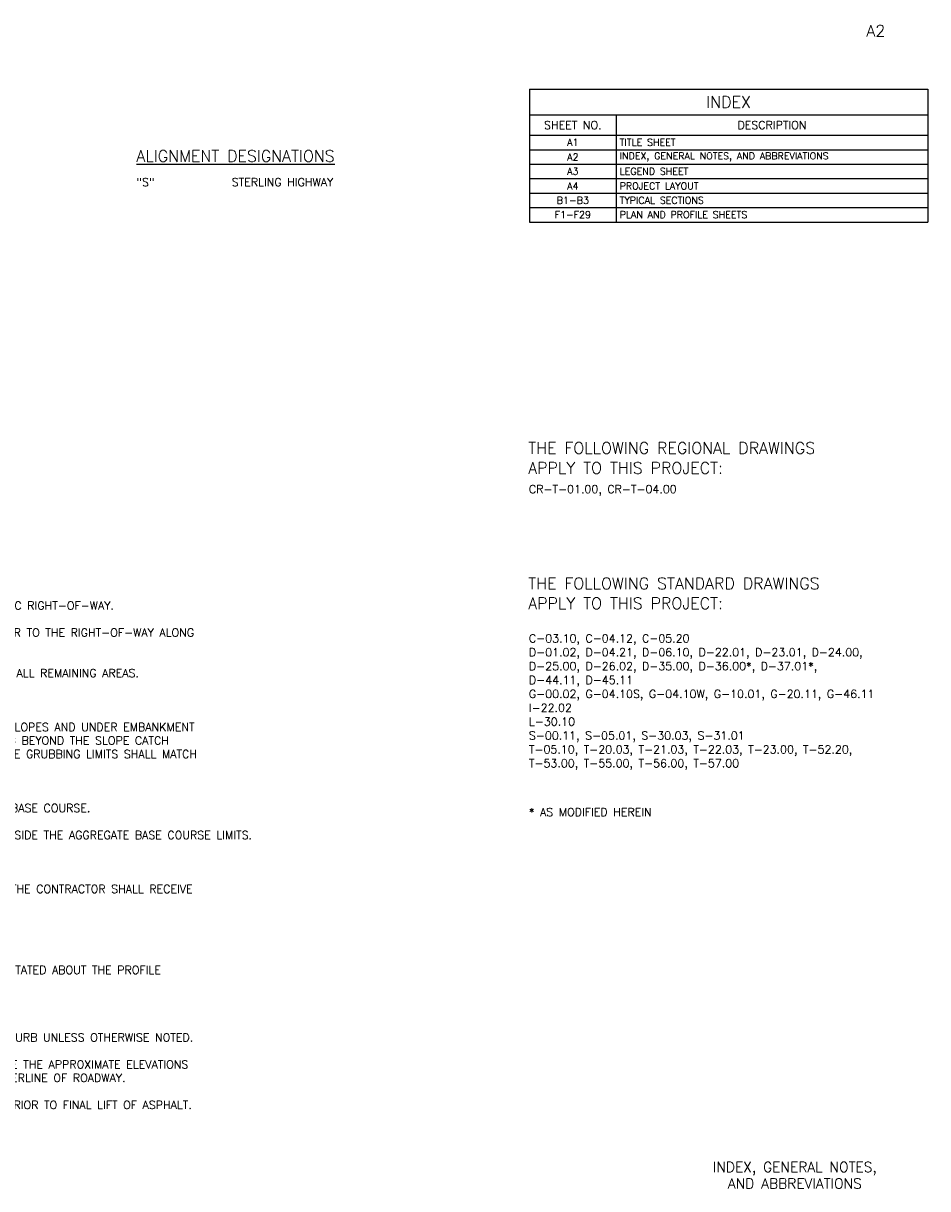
# Model space of a CAD drawing. Extents: x 1.8 to 33, y 0.7 to 21.3.
# Tile 2 of 2: x 17.4 to 33, y 0.8 to 20.9. Entities that reach past the tile are written whole.
import ezdxf
from ezdxf.enums import TextEntityAlignment as Align

# ---------------------------------------------------------------- set-up
doc = ezdxf.new("R2010")
doc.units = 0
doc.header["$MEASUREMENT"] = 0
doc.layers.get('0').update_dxf_attribs({"color": 1})
for name, color, linetype in [('C-ANNO-TABL', 7, 'Continuous'), ('C-ANNO-TITL-T175', 6, 'Continuous'), ('C-ANNO-TITL-T200', 7, 'Continuous'), ('C-ANNO-TITL-T80', 1, 'Continuous'), ('D-TXT35', 5, 'Continuous'), ('DT-L140', 5, 'Continuous'), ('DT-L200', 7, 'Continuous'), ('XREF-BORDER', 7, 'Continuous')]:
    doc.layers.add(name, color=color, linetype=linetype)
doc.styles.add('L140', font='ROMANSM.shx', dxfattribs={"height": 0.14})
doc.styles.add('L175', font='ROMANSM.shx', dxfattribs={"height": 0.175})
doc.styles.add('L200', font='ROMANSM.shx', dxfattribs={"height": 0.2})
doc.styles.add('L80', font='ROMANSM.shx', dxfattribs={"height": 0.08})
doc.styles.add('Table', font='romansm.shx')

# ---------------------------------------------------------------- blocks, each defined once
blk = doc.blocks.new('04018_13_att1')
at = {"layer": 'C-ANNO-TITL-T175', "style": 'L175'}
for tag, p in [('LINE1', (30.75, 1.352)), ('LINE2', (30.75, 1.069)), ('LINE3', (30.75, 0.785))]:
    blk.add_attdef(tag, text='', height=0.175, dxfattribs=at).set_placement(p, align=Align.CENTER)
at = {"layer": 'C-ANNO-TITL-T200', "style": 'L200'}
blk.add_attdef('NUM', text='', height=0.2, dxfattribs=at).set_placement((32.15, 20.805), align=Align.MIDDLE)
at = {"layer": 'C-ANNO-TITL-T80', "style": 'L80'}
for tag, p in [('DESIGNED', (2.025, 20.155)), ('CHECKED', (2.175, 20.155)), ('DRAFTED', (2.325, 20.155))]:
    blk.add_attdef(tag, text='', height=0.08, rotation=90, dxfattribs=at).set_placement(p, align=Align.MIDDLE_LEFT)
blk = doc.blocks.new('*T4')
at = {"layer": 'C-ANNO-TABL', "color": 8, "linetype": 'ByBlock', "lineweight": -2}
for p, q in [((0, 0), (6.888, 0)), ((0, 0), (0, -0.447)), ((6.888, 0), (6.888, -0.447))]:
    blk.add_line(p, q, dxfattribs=at)
at = {"layer": 'C-ANNO-TABL', "color": 8, "linetype": 'ByBlock'}
for p, q in [((0, -0.447), (6.888, -0.447)), ((0, -0.447), (0, -2.298)), ((6.888, -0.447), (6.888, -2.298)), ((0, -0.797), (6.888, -0.797)), ((0, -2.298), (6.888, -2.298))]:
    blk.add_line(p, q, dxfattribs=at)
at = {"layer": 'C-ANNO-TABL', "color": 13, "linetype": 'ByBlock'}
for p, q in [((1.5, -0.447), (1.5, -2.298)), ((0, -1.047), (6.888, -1.047)), ((0, -1.297), (6.888, -1.297)), ((0, -1.547), (6.888, -1.547)), ((0, -1.798), (6.888, -1.798)), ((0, -2.048), (6.888, -2.048))]:
    blk.add_line(p, q, dxfattribs=at)
at = {"layer": 'C-ANNO-TABL', "color": 7, "insert": (3.444, -0.223), "char_height": 0.2, "width": 6.70757, "attachment_point": 5, "style": 'Table'}
blk.add_mtext('INDEX', dxfattribs=at)
at = {"layer": 'C-ANNO-TABL', "color": 35, "char_height": 0.14, "attachment_point": 5, "style": 'Table'}
for s, insert, width in [('SHEET NO.', (0.75, -0.622), 1.34), ('DESCRIPTION', (4.194, -0.622), 5.22757)]:
    blk.add_mtext(s, dxfattribs=dict(at, insert=insert, width=width))
at = {"layer": 'C-ANNO-TABL', "color": 4, "char_height": 0.12, "style": 'Table'}
for s, insert, width, attachment_point in [('A1', (0.75, -0.922), 1.38, 5), ('TITLE SHEET', (1.56, -0.922), 5.26757, 4), ('A2', (0.75, -1.172), 1.38, 5), ('INDEX, GENERAL NOTES, AND ABBREVIATIONS', (1.56, -1.172), 5.26757, 4), ('A3', (0.75, -1.422), 1.38, 5), ('LEGEND SHEET', (1.56, -1.422), 5.26757, 4), ('A4', (0.75, -1.673), 1.38, 5), ('PROJECT LAYOUT', (1.56, -1.673), 5.26757, 4), ('B1-B3', (0.75, -1.923), 1.38, 5), ('TYPICAL SECTIONS', (1.56, -1.923), 5.26757, 4), ('F1-F29', (0.75, -2.173), 1.38, 5), ('PLAN AND PROFILE SHEETS', (1.56, -2.173), 5.26757, 4)]:
    blk.add_mtext(s, dxfattribs=dict(at, insert=insert, width=width, attachment_point=attachment_point))

msp = doc.modelspace()

# ---------------------------------------------------------------- block references
msp.add_blockref('*T4', (26.161, 19.796))
at = {"layer": 'XREF-BORDER'}
ref = msp.add_blockref('04018_13_att1', (0, 0), dxfattribs=at)
ref.add_attrib('LINE2', 'INDEX, GENERAL NOTES,', dxfattribs={"layer": 'C-ANNO-TITL-T175', "height": 0.175, "style": 'L175'}).set_placement((30.75, 1.069), align=Align.CENTER)
ref.add_attrib('LINE3', 'AND ABBREVIATIONS', dxfattribs={"layer": 'C-ANNO-TITL-T175', "height": 0.175, "style": 'L175'}).set_placement((30.75, 0.785), align=Align.CENTER)
ref.add_attrib('NUM', 'A2', dxfattribs={"layer": 'C-ANNO-TITL-T200', "height": 0.2, "style": 'L200'}).set_placement((32.15, 20.805), align=Align.MIDDLE)
ref.add_attrib('CHECKED', 'JMF', dxfattribs={"layer": 'C-ANNO-TITL-T80', "height": 0.08, "rotation": 90, "style": 'L80'}).set_placement((2.175, 20.155), align=Align.MIDDLE_LEFT)
ref.add_attrib('DRAFTED', 'NRY', dxfattribs={"layer": 'C-ANNO-TITL-T80', "height": 0.08, "rotation": 90, "style": 'L80'}).set_placement((2.325, 20.155), align=Align.MIDDLE_LEFT)

# ---------------------------------------------------------------- texts
at = {"layer": 'D-TXT35', "style": 'L140'}
for s, p in [('CR-T-01.00, CR-T-04.00', (26.151, 12.809)), ('C-03.10, C-04.12, C-05.20', (26.151, 10.228)), ('D-01.02, D-04.21, D-06.10, D-22.01, D-23.01, D-24.00,', (26.151, 9.988)), ('D-25.00, D-26.02, D-35.00, D-36.00*, D-37.01*,', (26.151, 9.748)), ('D-44.11, D-45.11', (26.151, 9.508)), ('G-00.02, G-04.10S, G-04.10W, G-10.01, G-20.11, G-46.11', (26.151, 9.268)), ('I-22.02', (26.151, 9.028)), ('L-30.10', (26.151, 8.788)), ('S-00.11, S-05.01, S-30.03, S-31.01', (26.151, 8.548)), ('T-05.10, T-20.03, T-21.03, T-22.03, T-23.00, T-52.20,', (26.151, 8.308)), ('T-53.00, T-55.00, T-56.00, T-57.00', (26.151, 8.068)), ('* AS MODIFIED HEREIN', (26.151, 7.225))]:
    msp.add_text(s, height=0.14, dxfattribs=at).set_placement(p)
at = {"layer": 'DT-L140', "style": 'L140'}
for s, p in [('"S"', (19.363, 18.118)), ('STERLING HIGHWAY', (21.01, 18.117))]:
    msp.add_text(s, height=0.14, dxfattribs=at).set_placement(p)
at = {"layer": 'DT-L140', "insert": (11.18, 11.169), "char_height": 0.14, "width": 10.03231, "attachment_point": 1, "style": 'L140'}
msp.add_mtext('\\pi-0.42,l0.56,t0.56;1.^ICLEARING LIMITS SHALL EXTEND:\\P\\pi-0.72667,l1.26,t1.26;a.^I70\' LEFT OF THE "ML" ALIGNMENT WITHIN THE ARRC RIGHT-OF-WAY.\\P\\pi-0.86667,l1.4,t1.4;\\P\\pi-0.72667,l1.26,t1.26;b.^ITO A POINT 10 FEET BEYOND THE SLOPE CATCH OR TO THE RIGHT-OF-WAY ALONG SIDE STREETS, WHICHEVER IS LESS.\\P\\pi-0.86667,l1.4,t1.4;\\P\\pi-0.72667,l1.26,t1.26;c.^ITO A POINT 5 FEET WITHIN THE RIGHT-OF-WAY IN ALL REMAINING AREAS.\\P\\pi-0.86667,l1.4,t1.4;\\P\\pi-0.72667,l1.26,t1.26;d.^IAS DIRECTED BY THE ENGINEER.\\P\\pi-0.86667,l1.4,t1.4;\\P\\pi-0.42,l0.56,t0.56;2.^IGRUBBING SHALL BE PERFORMED ON ALL EXISTING FORESLOPES AND UNDER EMBANKMENT BEFORE CONSTRUCTING WIDENED EMBANKMENT. GRUBBING BEYOND THE SLOPE CATCH SHALL NOT BE PERFORMED IN WETLAND AREAS. OTHERWISE GRUBBING LIMITS SHALL MATCH CLEARING LIMITS.\\P\\pi-0.86667,l1.4,t1.4;\\P\\pi-0.42,l0.56,t0.56;3.^IPLACE 4 INCHES OF TOPSOIL AND SEEDING FROM:\\P\\pi-0.72667,l1.26,t1.26;a.^IGRUBBING LIMITS TO THE BOTTOM OF AGGREGATE BASE COURSE. \\P\\pi-0.86667,l1.4,t1.4;\\P\\pi-0.72667,l1.26,t1.26;b.^IIN AREAS BETWEEN ROADWAYS AND PATHWAYS OUTSIDE THE AGGREGATE BASE COURSE LIMITS. \\P\\pi-0.86667,l1.4,t1.4;\\P\\pi-0.72667,l1.26,t1.26;c.^IAS DIRECTED BY THE ENGINEER. \\P\\pi-0.86667,l1.4,t1.4;\\P\\pi-0.026667,l0.56;OTHER AREAS WITHIN THE RIGHT-OF-WAY DISTURBED BY THE CONTRACTOR SHALL RECEIVE SEEDING ONLY. \\P\\pi0,l0,tz;\\P\\pi-0.42,l0.56,t0.56;4.^IUSE SEED MIX, TYPE B, IN ALL WETLAND AREAS. \\P\\pi-0.86667,l1.4,t0.56,1.4;^IUSE SEED MIX, TYPE A, IN ALL OTHER AREAS.\\P\\pt1.4;\\P\\pi-0.42,l0.56,t0.56;5.^ISUPER ELEVATION FOR HORIZONTAL CURVES SHALL BE ROTATED ABOUT THE PROFILE GRADE POINT AS SHOWN ON SHEET E1.\\P\\pi-0.86667,l1.4,t1.4;\\P\\pi-0.42,l0.56,t0.56;6.^IDIMENSIONS ARE IN FEET UNLESS OTHERWISE NOTED.\\P\\pi-0.86667,l1.4,t1.4;\\P\\pi-0.42,l0.56,t0.56;7.^IALL DIMENSIONS ARE TO EDGE OF PAVEMENT OR LIP OF CURB UNLESS OTHERWISE NOTED.\\P\\pi-0.86667,l1.4,t1.4;\\P\\pi-0.42,l0.56,t0.56;8.^IALL WIRE CROSSING ELEVATIONS SHOWN ON PROFILES ARE THE APPROXIMATE ELEVATIONS WHERE THE LOWEST WIRE CROSSES THE PROPOSED CENTERLINE OF ROADWAY.\\P\\pi-0.86667,l1.4,t1.4;\\P\\pi-0.42,l0.56,t0.56;9.^IADJUST ALL MANHOLES, VALVE BOXES AND MONUMENTS PRIOR TO FINAL LIFT OF ASPHALT.  NO ADJUSTMENTS WILL BE ALLOWED AFTER FINAL LIFT.', dxfattribs=at)
at = {"layer": 'DT-L200', "style": 'L200'}
for s, p in [('%%UALIGNMENT DESIGNATIONS', (19.363, 18.539)), ('THE FOLLOWING REGIONAL DRAWINGS', (26.139, 13.489)), ('APPLY TO THIS PROJECT:', (26.139, 13.146)), ('THE FOLLOWING STANDARD DRAWINGS', (26.139, 11.148)), ('APPLY TO THIS PROJECT:', (26.139, 10.805))]:
    msp.add_text(s, height=0.2, dxfattribs=at).set_placement(p)

doc.saveas('drawing.dxf')
